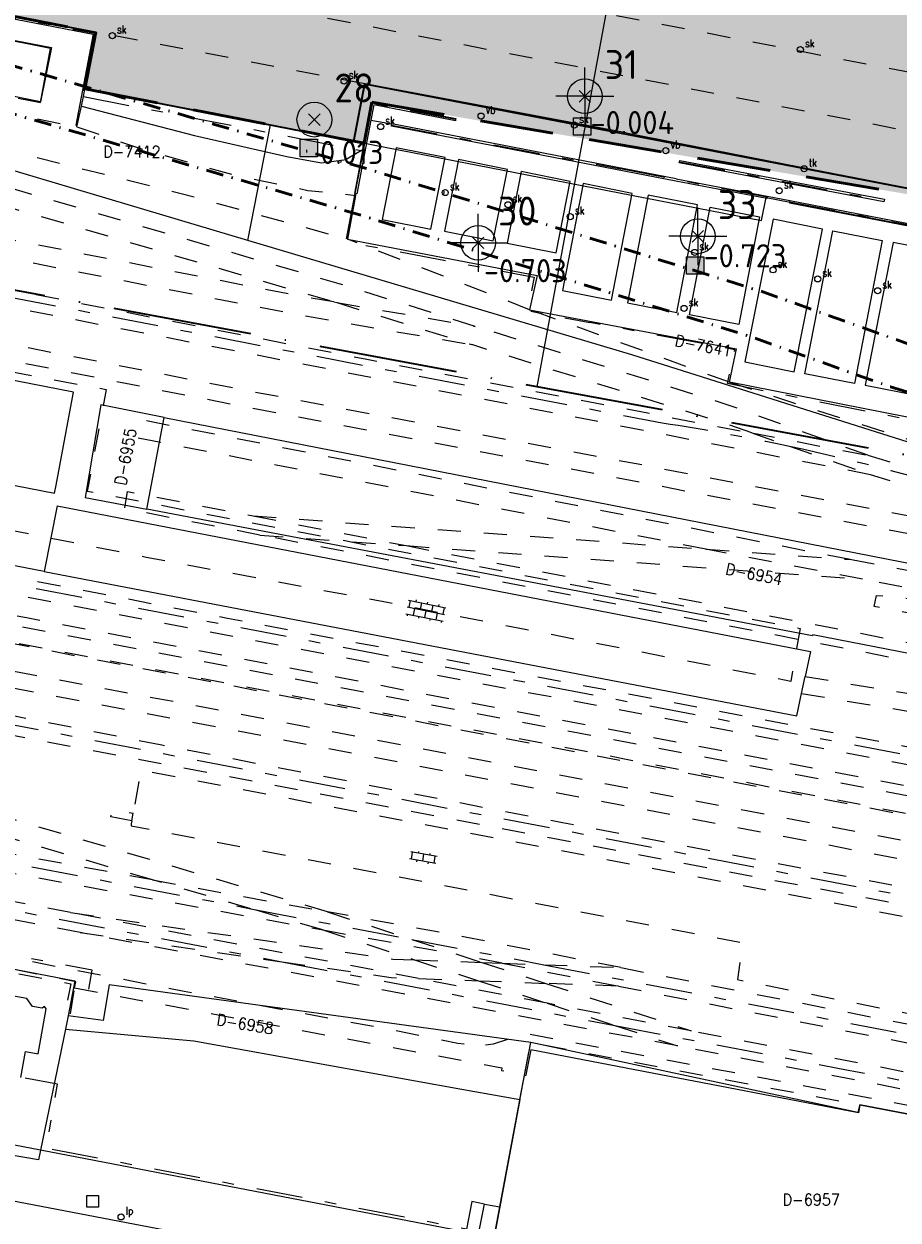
# Model space of a CAD drawing. Header units: metres. Extents: x 132072 to 132715, y 517419 to 517799.
# Tile 20 of 33: x 132358 to 132434, y 517554 to 517657. Entities that reach past the tile are written whole.
import ezdxf
from ezdxf.enums import TextEntityAlignment as Align
from ezdxf.lldxf.tags import DXFTag

# ---------------------------------------------------------------- set-up
doc = ezdxf.new("R2010")
doc.units = ezdxf.units.M
for name, pattern in [('DASHDOT', [1, 0.5, -0.25, 0, -0.25]), ('HIDDEN', [9.525, 6.35, -3.175]), ('NLCS-HIDDEN', [4, 2, -2]), ('XX-HART', [13, 4, -2, 1, -2, 4]), ('XX-PROJECTGRENS', [18, 12, -3, 0, -3])]:
    doc.linetypes.add(name, pattern=pattern)
doc.layers.get('0').update_dxf_attribs({"linetype": 'CONTINUOUS'})
for name, color, linetype, lineweight in [('B-XX-MO-DETAIL1-V', 253, 'CONTINUOUS', 18), ('B-XX-VH-VERHARDING_ASFALT-ROOD-G', 1, 'CONTINUOUS', 35), ('GBKN AS SPOOR', 252, 'XX-HART', 13), ('GBKN BIJGEBOUW', 252, 'CONTINUOUS', 13), ('GBKN HEK', 252, 'XX-HART', 13), ('GBKN HOOFDGEBOUW', 250, 'CONTINUOUS', 25), ('GBKN HOOFDGEBOUW OVERBOUWD', 250, 'CONTINUOUS', 25), ('GBKN KANT FUNCTIEVERSCHIL WEG', 252, 'NLCS-HIDDEN', 13), ('GBKN KANT GESLOTEN VERHARDING', 252, 'CONTINUOUS', 13), ('GBKN KANT GESLOTEN VERHARDING EIGEN TERREIN', 252, 'CONTINUOUS', 13), ('GBKN KANT OPEN VERHARDING', 252, 'CONTINUOUS', 13), ('GBKN KANT WEGVAK HULPLIJN', 252, 'XX-HART', 13), ('GBKN KANT WEGVAK OPEN VERHARDING', 252, 'CONTINUOUS', 13), ('GBKN KUNSTWERK DROOG', 252, 'CONTINUOUS', 13), ('GBKN MUUR', 252, 'NLCS-HIDDEN', 13), ('GBKN OVERBOUW', 252, 'NLCS-HIDDEN', 13), ('GBKN SCHUUR', 252, 'CONTINUOUS', 13), ('GBKN SPOORRAIL', 252, 'NLCS-HIDDEN', 13), ('GBKN TERREINAFSCHEIDING', 252, 'NLCS-HIDDEN', 13), ('GBKN VERHARDINGSSYMBOOL', 252, 'CONTINUOUS', 13), ('GBKN VLAKAFSLUITING BEHEER WEGEN', 252, 'NLCS-HIDDEN', 13), ('GRENS KRUINLIJN', 252, 'CONTINUOUS', 13), ('GRENS MAAIVELD', 252, 'NLCS-HIDDEN', 13), ('KADASTER PERCEELNUMMER', 252, 'CONTINUOUS', 13), ('KADASTER PERCEELSGRENS', 252, 'KG-KADASTRAAL', 13), ('N-XX-KG-11 MTR GRENS', 7, 'DASHDOT', 35), ('N-XX-KG-7 MTR GRENS', 7, 'DASHDOT', 35), ('N-XX-KG-PROJECTGRENS-G', 7, 'XX-PROJECTGRENS', 35), ('N-XX-MO-BODEM_VERVUILING-V', 253, 'CONTINUOUS', 18), ('N-XX-MO-ONDERZOEK_BORING_ASFALT-S', 30, 'CONTINUOUS', 25), ('N-XX-MO-ONDERZOEK_BORING_GROND en ASFALT-S', 30, 'CONTINUOUS', 25), ('N-XX-MO-ONDERZOEK_NAP_ASFALT-S', 10, 'CONTINUOUS', 25), ('N-XX-MO-ONDERZOEK_NAP_GROND-S', 10, 'CONTINUOUS', 25), ('N-XX-MO-ONDERZOEK_VAKINDELING-S', 2, 'CONTINUOUS', 25), ('THEMA LICHTMAST', 252, 'CONTINUOUS', 13), ('THEMA RIOOL', 252, 'CONTINUOUS', 13), ('THEMA STRAATMEUBILAIR', 252, 'CONTINUOUS', 13), ('X-XX-AL-REFERENTIE-G', 7, 'CONTINUOUS', 18)]:
    doc.layers.add(name, color=color, linetype=linetype, lineweight=lineweight)
doc.styles.add('NLCS-ISO', font='NLCS-ISO.ttf')
doc.styles.add('Style-STANDARD', font='STANDARD.shx')
tags = doc.linetypes.add('KG-KADASTRAAL', pattern='A,5.5,-2,["K",Standard,S=1.8,R=0,X=0,Y=-0.9],-2,5.5,-2,[5,NLCS.SHX,S=0.75,R=0,X=0,Y=0],-2', length=19).pattern_tags.tags
tags[6] = DXFTag(74, 10)

# ---------------------------------------------------------------- blocks, each defined once
blk = doc.blocks.new('OV4')
at = {"layer": 'GBKN VERHARDINGSSYMBOOL'}
for p, q in [((0, 0.012), (0.066, 0.012)), ((0, 0), (0.066, 0)), ((0.003, 0.012), (0.003, 0)), ((0.013, 0.015), (0.013, 0.012)), ((0.013, 0), (0.013, -0.012)), ((0.023, 0.012), (0.023, 0)), ((0.033, 0.015), (0.033, 0.012)), ((0.033, 0), (0.033, -0.012)), ((0.043, 0.012), (0.043, 0)), ((0.053, 0.015), (0.053, 0.012)), ((0.053, 0), (0.053, -0.012)), ((0.063, 0.012), (0.063, 0)), ((0, -0.012), (0.066, -0.012)), ((0.003, -0.012), (0.003, -0.015)), ((0.023, -0.012), (0.023, -0.015)), ((0.043, -0.012), (0.043, -0.015)), ((0.063, -0.012), (0.063, -0.015))]:
    blk.add_line(p, q, dxfattribs=at)
blk = doc.blocks.new('OV2')
at = {"layer": 'GBKN VERHARDINGSSYMBOOL'}
for p, q in [((0.0031, -0.023), (0.0031, 0.023)), ((0.0151, -0.023), (0.0151, 0.023)), ((0.0001, 0.01), (0.0031, 0.01)), ((0.0031, 0.02), (0.0151, 0.02)), ((0.0031, 0), (0.0151, 0)), ((0.0181, 0.01), (0.0151, 0.01)), ((0.0001, -0.01), (0.0031, -0.01)), ((0.0031, -0.02), (0.0151, -0.02)), ((0.0181, -0.01), (0.0151, -0.01))]:
    blk.add_line(p, q, dxfattribs=at)
blk = doc.blocks.new('put')
at = {"layer": 'THEMA RIOOL'}
for p, q in [((-0.05, -0.05), (-0.05, 0.05)), ((-0.05, 0.05), (0.05, 0.05)), ((0.05, 0.05), (0.05, -0.05)), ((0.05, -0.05), (-0.05, -0.05))]:
    blk.add_line(p, q, dxfattribs=at)
blk = doc.blocks.new('lp')
at = {"layer": 'THEMA LICHTMAST'}
blk.add_circle((0, 0), 0.0262, dxfattribs=at)
at = {"layer": 'THEMA LICHTMAST', "style": 'Style-STANDARD', "width": 0.899999}
blk.add_text('lp', height=0.0675, dxfattribs=at).set_placement((0.041, 0.019))
blk = doc.blocks.new('skolk')
at = {"layer": 'THEMA RIOOL'}
blk.add_circle((0, 0), 0.0262, dxfattribs=at)
at = {"layer": 'THEMA RIOOL', "style": 'Style-STANDARD', "width": 0.9}
blk.add_text('sk', height=0.0675, dxfattribs=at).set_placement((0.041, 0.019))
blk = doc.blocks.new('tkolk')
at = {"layer": 'THEMA RIOOL'}
blk.add_circle((0, 0), 0.0262, dxfattribs=at)
at = {"layer": 'THEMA RIOOL', "style": 'Style-STANDARD', "width": 0.9}
blk.add_text('tk', height=0.0675, dxfattribs=at).set_placement((0.041, 0.019))
blk = doc.blocks.new('vbord')
at = {"layer": 'THEMA STRAATMEUBILAIR'}
blk.add_circle((0, 0), 0.0262, dxfattribs=at)
at = {"layer": 'THEMA STRAATMEUBILAIR', "style": 'Style-STANDARD', "width": 0.9}
blk.add_text('vb', height=0.0675, dxfattribs=at).set_placement((0.041, 0.019))
blk = doc.blocks.new('Ondergrond_20161213')
at = {"layer": 'GBKN AS SPOOR', "flags": 128}
for points in [[(132162.43, 517670.92), (132413.2, 517622.58)], [(132145.69, 517618.01), (132149.9, 517618.01), (132166.86, 517617.34), (132179.64, 517616.34), (132192.4, 517614.99), (132209.66, 517612.51), (132221.05, 517610.52), (132245.94, 517605.83), (132275.82, 517600.13), (132339.93, 517587.82), (132377.64, 517580.6)], [(132148.09, 517614.01), (132149.83, 517614.01), (132166.62, 517613.35), (132179.27, 517612.35), (132191.9, 517611.02), (132209.04, 517608.56), (132220.34, 517606.59), (132245.19, 517601.9), (132275.07, 517596.2), (132339.17, 517583.9), (132380.33, 517576.02)], [(132341.42, 517611.65), (132458.76, 517589.22)], [(132456.49, 517577.41), (132344.9, 517598.8)], [(132377.64, 517580.6), (132391.56, 517577.94)], [(132391.56, 517577.94), (132402.99, 517575.76)], [(132380.33, 517576.02), (132409.1, 517570.52)], [(132402.99, 517575.76), (132429.29, 517570.73), (132454.28, 517565.91)], [(132409.1, 517570.52), (132428.54, 517566.8), (132453.53, 517561.98)]]:
    blk.add_lwpolyline(points, dxfattribs=at)
at = {"layer": 'GBKN AS SPOOR', "extrusion": (0, 0, -1)}
for centre, radius, start, end in [((-132383.64, 517430.62), 194.23, 98.7559, 102.0597), ((-132383.45, 517429.8), 195.07, 102.0639, 107.3545)]:
    blk.add_arc(centre, radius, start, end, dxfattribs=at)
at = {"layer": 'GBKN BIJGEBOUW', "flags": 128}
for points in [[(132360.42, 517655.02), (132359.47, 517650.33), (132349, 517652.41), (132349.92, 517657.03), (132360.42, 517655.02)], [(132268.6, 517641.08), (132267.33, 517634.69), (132360.69, 517616.5), (132360.82, 517617.21), (132362.31, 517625.22), (132269.08, 517643.45)]]:
    blk.add_lwpolyline(points, dxfattribs=at)
at = {"layer": 'GBKN HEK', "flags": 128}
for points in [[(132344.58, 517660.02), (132364.14, 517656.25), (132362.62, 517648.28)], [(132363.18, 517650.78), (132387.31, 517646.09)], [(132395.35, 517648.79), (132388.13, 517650.18), (132387.86, 517648.78)], [(132387.86, 517648.78), (132387.35, 517646.09)], [(132389.82, 517648.31), (132409.59, 517644.52)], [(132387.35, 517646.09), (132386.65, 517642.4)], [(132387.31, 517646.09), (132387.35, 517646.09)], [(132414.7, 517645.15), (132432.39, 517641.79)], [(132422.27, 517642.07), (132409.59, 517644.52)], [(132386.65, 517642.4), (132385.86, 517638.25), (132402.14, 517635.16), (132401.59, 517632.28), (132406.94, 517631.26)], [(132424.22, 517641.69), (132461.61, 517634.45)], [(132457.24, 517618.34), (132418.84, 517625.97), (132419.48, 517628.9), (132406.94, 517631.26)], [(132363.64, 517573.66), (132363.94, 517575.28), (132313.9, 517584.67), (132313.73, 517583.78)], [(132397.84, 517555.08), (132396.75, 517555.29), (132396.29, 517552.91), (132359.95, 517559.89), (132360.93, 517565.45), (132357.78, 517566.01)]]:
    blk.add_lwpolyline(points, dxfattribs=at)
at = {"layer": 'GBKN HOOFDGEBOUW', "flags": 128}
for points in [[(132357.78, 517566.01), (132358.18, 517568.25), (132359.26, 517568.05), (132359.95, 517571.94), (132359.8, 517572.15), (132359.6, 517572.01), (132358.77, 517572.15), (132358.3, 517572.83), (132356.32, 517573.18), (132356.52, 517574.26), (132355.95, 517575.08), (132354.96, 517575.26), (132354.32, 517574.81), (132353.68, 517575.72)], [(132399.16, 517554.83), (132401.31, 517566.22)], [(132430.3, 517563.64), (132445.67, 517560.71)], [(132398.67, 517552.23), (132399.16, 517554.83)]]:
    blk.add_lwpolyline(points, dxfattribs=at)
at = {"layer": 'GBKN HOOFDGEBOUW OVERBOUWD', "flags": 128}
for points in [[(132401.85, 517568.4), (132401.46, 517566.39), (132401.43, 517566.2)], [(132430.3, 517563.64), (132430.18, 517562.97), (132401.85, 517568.4)], [(132401.31, 517566.22), (132401.43, 517566.2)]]:
    blk.add_lwpolyline(points, dxfattribs=at)
at = {"layer": 'GBKN KANT FUNCTIEVERSCHIL WEG', "flags": 128}
for points in [[(132362.13, 517666.93), (132452.68, 517649.37)], [(132360.73, 517662.12), (132452.17, 517644.38)], [(132387.49, 517651.88), (132364.26, 517656.33)]]:
    blk.add_lwpolyline(points, dxfattribs=at)
at = {"layer": 'GBKN KANT GESLOTEN VERHARDING', "flags": 128}
for points in [[(132410.09, 517647.64), (132393.03, 517650.85), (132387.49, 517651.88)], [(132410.09, 517647.64), (132425.21, 517644.68)], [(132425.21, 517644.68), (132460.14, 517637.92)]]:
    blk.add_lwpolyline(points, dxfattribs=at)
at = {"layer": 'GBKN KANT GESLOTEN VERHARDING EIGEN TERREIN', "flags": 128}
for points in [[(132359.78, 517609.75), (132299.51, 517621.33), (132264.33, 517628.19), (132198.7, 517640.74)], [(132360.91, 517615.4), (132359.78, 517609.75)], [(132360.91, 517615.4), (132426.03, 517602.82), (132425.57, 517600.66)], [(132359.78, 517609.75), (132424.85, 517597.27), (132425.25, 517599.19)], [(132425.25, 517599.19), (132425.57, 517600.66)], [(132397.34, 517552.48), (132397.84, 517555.08)], [(132397.84, 517555.08), (132399.16, 517554.83)]]:
    blk.add_lwpolyline(points, dxfattribs=at)
at = {"layer": 'GBKN KANT OPEN VERHARDING', "flags": 128}
for points in [[(132364.26, 517656.33), (132350.66, 517658.95)], [(132364.26, 517656.33), (132363.32, 517651.43)], [(132363.32, 517651.43), (132386.55, 517646.91)], [(132386.55, 517646.91), (132387.49, 517651.88)], [(132386.55, 517646.91), (132387.44, 517646.76)], [(132386.69, 517642.24), (132386, 517638.46)], [(132386, 517638.46), (132402.4, 517635.3), (132401.75, 517632.36)], [(132401.75, 517632.36), (132419.62, 517628.99)], [(132419.02, 517626.09), (132419.62, 517628.99)], [(132457.49, 517618.53), (132419.02, 517626.09)], [(132289.13, 517545.54), (132303.3, 517541.28), (132309.43, 517540.44), (132311.12, 517540.61), (132316.33, 517568.07), (132397.34, 517552.48)]]:
    blk.add_lwpolyline(points, dxfattribs=at)
at = {"layer": 'GBKN KANT WEGVAK HULPLIJN', "flags": 128}
blk.add_lwpolyline([(132386.69, 517642.24), (132386.72, 517642.38)], dxfattribs=at)
at = {"layer": 'GBKN KANT WEGVAK OPEN VERHARDING', "flags": 128}
blk.add_lwpolyline([(132350.91, 517556.54), (132438.6, 517539.77)], dxfattribs=at)
at = {"layer": 'GBKN KUNSTWERK DROOG', "flags": 128}
for points in [[(132349.06, 517659.06), (132364.03, 517656.17), (132362.52, 517648.3)], [(132363.18, 517650.78), (132363.3, 517651.41)], [(132363.32, 517651.43), (132363.3, 517651.41)], [(132363, 517649.94), (132363.18, 517650.78)], [(132387.82, 517648.79), (132388.11, 517650.29), (132395.36, 517648.89), (132395.35, 517648.79)], [(132395.35, 517648.79), (132395.33, 517648.69), (132388.27, 517650.05), (132388.02, 517648.75)], [(132362.64, 517648.28), (132363, 517649.94)], [(132362.52, 517648.3), (132362.62, 517648.28)], [(132362.62, 517648.28), (132362.64, 517648.28)], [(132388.02, 517648.75), (132386.81, 517642.36), (132386.75, 517642.38)], [(132387.44, 517646.76), (132387.82, 517648.79)], [(132414.38, 517643.47), (132389.8, 517648.21), (132389.82, 517648.31)], [(132389.84, 517648.41), (132389.82, 517648.31)], [(132414.42, 517643.67), (132389.84, 517648.41)], [(132387.31, 517646.09), (132386.61, 517642.4), (132386.65, 517642.4)], [(132387.31, 517646.09), (132387.44, 517646.76)], [(132432.39, 517641.79), (132432.37, 517641.68), (132414.68, 517645.04), (132414.7, 517645.15)], [(132414.7, 517645.15), (132414.72, 517645.25), (132432.41, 517641.9), (132432.39, 517641.79)], [(132422.27, 517642.07), (132422.25, 517641.97), (132414.38, 517643.47)], [(132414.42, 517643.67), (132422.29, 517642.17)], [(132386.65, 517642.4), (132386.72, 517642.38)], [(132386.72, 517642.38), (132386.75, 517642.38)], [(132422.29, 517642.17), (132422.27, 517642.07)], [(132424.23, 517641.79), (132424.22, 517641.69)], [(132424.23, 517641.79), (132461.63, 517634.55)], [(132424.22, 517641.69), (132424.2, 517641.59)], [(132424.2, 517641.59), (132461.6, 517634.35)]]:
    blk.add_lwpolyline(points, dxfattribs=at)
at = {"layer": 'GBKN MUUR', "flags": 128}
for points in [[(132362.42, 517573.75), (132362.53, 517574.29), (132353.45, 517576.06)], [(132353.68, 517575.72), (132362.08, 517574.12), (132361.55, 517571.39), (132362.02, 517571.33), (132362.42, 517573.75)]]:
    blk.add_lwpolyline(points, dxfattribs=at)
at = {"layer": 'GBKN OVERBOUW', "flags": 128}
blk.add_lwpolyline([(132401.31, 517566.22), (132401.84, 517569.05), (132430.3, 517563.64)], dxfattribs=at)
at = {"layer": 'GBKN SCHUUR', "flags": 128}
for points in [[(132393.22, 517639.31), (132394.45, 517645.52), (132390.22, 517646.35), (132388.99, 517640.15), (132393.22, 517639.31)], [(132398.61, 517638.3), (132399.84, 517644.48), (132395.61, 517645.33), (132394.39, 517639.14), (132398.61, 517638.3)], [(132404.05, 517637.26), (132405.25, 517643.45), (132401.01, 517644.31), (132399.81, 517638.1), (132404.05, 517637.26)], [(132408.83, 517633.19), (132410.62, 517642.41), (132406.39, 517643.27), (132404.58, 517634.03), (132408.83, 517633.19)], [(132416.26, 517641.41), (132412, 517642.26), (132410.2, 517632.95), (132414.46, 517632.11), (132416.26, 517641.41)], [(132419.82, 517631.08), (132415.57, 517631.91), (132417.36, 517641.21), (132421.63, 517640.37), (132419.82, 517631.08)], [(132427.06, 517639.32), (132422.79, 517640.17), (132420.35, 517627.84), (132424.62, 517626.99), (132427.06, 517639.32)], [(132429.82, 517625.99), (132425.54, 517626.83), (132427.95, 517639.17), (132432.21, 517638.34), (132429.82, 517625.99)], [(132437.43, 517637.34), (132433.16, 517638.17), (132430.75, 517625.83), (132435.02, 517625.01), (132437.43, 517637.34)]]:
    blk.add_lwpolyline(points, dxfattribs=at)
at = {"layer": 'GBKN SPOORRAIL', "flags": 128}
for points in [[(132431.21, 517618.1), (132325.48, 517638.68), (132251.4, 517652.89), (132211.26, 517660.72), (132172.36, 517668.09), (132156.17, 517671.27), (132156.48, 517672.76), (132325.87, 517640.18), (132387.68, 517628.08), (132420.95, 517621.71)], [(132397.05, 517630.92), (132385.29, 517634.59), (132349.49, 517645.01), (132330.77, 517649.92), (132325, 517651.03)], [(132324.7, 517649.46), (132330.43, 517648.36), (132349.04, 517643.47), (132384.83, 517633.04)], [(132264.22, 517647.63), (132330.61, 517634.52), (132377.81, 517625.29), (132411.5, 517618.96), (132455.84, 517610.48)], [(132462.32, 517607.77), (132443.54, 517611.26), (132373.83, 517624.6), (132302.54, 517638.67), (132263.88, 517646.1)], [(132384.83, 517633.04), (132382.02, 517633.5), (132323.8, 517644.86)], [(132323.49, 517643.29), (132381.75, 517631.93), (132396.74, 517629.34)], [(132384.83, 517633.04), (132385.08, 517632.98)], [(132385.08, 517632.98), (132396.74, 517629.34)], [(132385.08, 517632.98), (132397.05, 517630.92)], [(132430.97, 517619.79), (132418.74, 517624.18), (132397.05, 517630.92)], [(132420.95, 517621.71), (132418.26, 517622.65), (132396.74, 517629.34)], [(132416.99, 517611.67), (132367.91, 517621.26), (132368.27, 517622.85), (132429.56, 517610.77)], [(132420.95, 517621.71), (132430.97, 517619.79)], [(132420.95, 517621.71), (132424.22, 517620.56)], [(132424.22, 517620.56), (132431.21, 517618.1)], [(132430.97, 517619.79), (132462.75, 517609.97)], [(132369.16, 517583.09), (132347.14, 517587.12), (132307.2, 517595.12), (132277.22, 517600.94), (132259.25, 517604.56), (132206.88, 517614.17), (132184.17, 517617.05), (132168.81, 517618.17), (132149.59, 517618.92), (132145.61, 517618.84)], [(132455.84, 517610.48), (132431.21, 517618.1)], [(132146.35, 517617.25), (132149.53, 517617.32), (132168.72, 517616.57), (132184.01, 517615.45), (132206.64, 517612.59), (132258.95, 517602.99), (132276.91, 517599.37), (132306.89, 517593.55), (132346.83, 517585.55), (132383.87, 517578.77)], [(132378.44, 517612.89), (132366.75, 517615.16), (132367, 517616.65), (132377.85, 517614.54)], [(132457.06, 517580.39), (132367.12, 517597.75), (132292.49, 517611.89), (132273.31, 517615.6)], [(132362.06, 517580.27), (132328.49, 517586.62), (132262.57, 517599.45), (132223.32, 517606.77), (132216.99, 517607.81), (132190.97, 517611.77), (132186.62, 517612.21), (132159.49, 517614.3), (132148.1, 517614.68)], [(132457.36, 517581.96), (132425.8, 517588.06), (132305.57, 517610.91), (132287.04, 517614.49)], [(132377.85, 517614.54), (132416.99, 517611.67)], [(132377.85, 517614.54), (132391.07, 517611.97)], [(132362.9, 517578.53), (132289.44, 517592.64), (132254.02, 517599.63), (132220.65, 517605.66), (132211.59, 517607.14), (132188.3, 517610.56), (132157.85, 517612.93), (132150.45, 517613.16)], [(132369.97, 517594.72), (132329.46, 517602.73), (132269.72, 517613.52)], [(132460.26, 517597.01), (132378.44, 517612.89)], [(132378.44, 517612.89), (132391.07, 517611.97)], [(132369.16, 517583.09), (132293.34, 517605.35), (132269.45, 517611.93)], [(132457.83, 517584.4), (132434.61, 517588.76), (132409.8, 517593.56), (132309.52, 517612.66)], [(132391.07, 517611.97), (132460.56, 517598.57)], [(132391.07, 517611.97), (132430.52, 517609.07)], [(132458.11, 517585.84), (132323.28, 517611.53)], [(132347.44, 517611.15), (132375.64, 517605.71), (132458.9, 517589.97)], [(132416.99, 517611.67), (132429.56, 517610.77)], [(132430.52, 517609.07), (132416.99, 517611.67)], [(132429.56, 517610.77), (132461.73, 517604.68)], [(132384.27, 517580.33), (132293.77, 517606.9), (132286.87, 517608.79)], [(132458.61, 517588.42), (132347.82, 517609.51)], [(132461.43, 517603.14), (132430.52, 517609.07)], [(132425.57, 517600.66), (132459.88, 517595.05)], [(132425.25, 517599.19), (132459.58, 517593.52)], [(132456.35, 517576.66), (132355.23, 517595.92)], [(132456.63, 517578.15), (132404.6, 517588.02), (132369.97, 517594.72)], [(132369.16, 517583.09), (132384.27, 517580.33)], [(132377.64, 517580.6), (132369.16, 517583.09)], [(132362.06, 517580.27), (132389.93, 517576.25), (132391.81, 517576.18)], [(132392.15, 517574.56), (132362.06, 517580.27)], [(132383.87, 517578.77), (132377.64, 517580.6)], [(132409.63, 517575.51), (132396.31, 517578.12), (132384.27, 517580.33)], [(132384.27, 517580.33), (132391.56, 517577.94)], [(132383.87, 517578.77), (132395.55, 517576.64)], [(132383.87, 517578.77), (132391.81, 517576.18)], [(132414.53, 517568.74), (132362.9, 517578.53)], [(132362.9, 517578.53), (132380.33, 517576.02)], [(132391.56, 517577.94), (132395.55, 517576.64)], [(132399.37, 517575.89), (132395.55, 517576.64)], [(132395.55, 517576.64), (132397.62, 517575.96)], [(132380.33, 517576.02), (132389.79, 517574.65), (132392.15, 517574.56)], [(132391.81, 517576.18), (132397.62, 517575.96)], [(132391.81, 517576.18), (132397.33, 517574.37)], [(132397.62, 517575.96), (132399.37, 517575.89)], [(132397.62, 517575.96), (132403.14, 517574.15)], [(132399.37, 517575.89), (132409.44, 517573.91)], [(132399.37, 517575.89), (132402.99, 517575.76)], [(132402.99, 517575.76), (132409.63, 517575.51)], [(132403.25, 517572.43), (132392.15, 517574.56)], [(132392.15, 517574.56), (132397.33, 517574.37)], [(132409.63, 517575.51), (132441.63, 517569.22), (132454.42, 517566.64)], [(132397.33, 517574.37), (132403.14, 517574.15)], [(132397.33, 517574.37), (132403.25, 517572.43)], [(132409.44, 517573.91), (132403.14, 517574.15)], [(132403.14, 517574.15), (132415.7, 517570.04)], [(132409.44, 517573.91), (132454.13, 517565.14)], [(132403.25, 517572.43), (132409.1, 517570.52)], [(132415.7, 517570.04), (132403.25, 517572.43)], [(132409.1, 517570.52), (132414.53, 517568.74)], [(132453.67, 517562.74), (132415.7, 517570.04)], [(132453.39, 517561.27), (132414.53, 517568.74)]]:
    blk.add_lwpolyline(points, dxfattribs=at)
at = {"layer": 'GBKN TERREINAFSCHEIDING', "flags": 128}
blk.add_lwpolyline([(132362.42, 517573.75), (132399.35, 517566.85), (132399.31, 517566.63), (132401.31, 517566.22)], dxfattribs=at)
at = {"layer": 'GBKN VLAKAFSLUITING BEHEER WEGEN', "flags": 128}
for points in [[(132388.02, 517648.75), (132389.84, 517648.41)], [(132422.29, 517642.17), (132424.23, 517641.79)]]:
    blk.add_lwpolyline(points, dxfattribs=at)
at = {"layer": 'GRENS KRUINLIJN', "flags": 128}
for points in [[(132363, 517649.94), (132372.78, 517647.42)], [(132372.78, 517647.42), (132380.76, 517645.61)], [(132387.43, 517646.24), (132385.89, 517645.33)], [(132380.76, 517645.61), (132383.76, 517645.06)], [(132383.76, 517645.06), (132385.89, 517645.33)]]:
    blk.add_lwpolyline(points, dxfattribs=at)
at = {"layer": 'GRENS MAAIVELD', "flags": 128}
for points in [[(132324.98, 517651.35), (132325.3, 517652.68), (132343.91, 517648.83), (132358, 517645.8), (132371.51, 517642.44), (132386, 517638.46)], [(132347.44, 517651.25), (132362.61, 517648.16)], [(132362.61, 517648.16), (132362.64, 517648.28)], [(132362.61, 517648.16), (132368.6, 517646.12), (132376.46, 517643.93), (132382.58, 517642.67), (132386.69, 517642.24)], [(132263.18, 517645.7), (132263.06, 517645.11), (132288.55, 517640.22), (132308.76, 517636.17), (132365.14, 517625.46), (132363.51, 517616.69), (132425.14, 517604.82), (132424.32, 517600.24), (132389.6, 517607.02), (132368.61, 517610.96), (132349.61, 517614.74), (132277.42, 517628.79), (132242.43, 517635.83)], [(132583.33, 517562.54), (132573.88, 517564.42), (132454.76, 517587.29), (132358.26, 517605.72), (132296.97, 517617.57), (132273.52, 517621.99), (132216.41, 517633.12), (132194.2, 517637.28), (132163.25, 517643.24), (132163.16, 517642.75)], [(132401.75, 517632.36), (132386, 517638.46)], [(132419.02, 517626.09), (132401.75, 517632.36)], [(132419.02, 517626.09), (132446.66, 517617.27), (132452.56, 517615.29), (132469.39, 517610.34), (132485.71, 517605.26), (132490.68, 517603.25)], [(132313.32, 517611.94), (132397.95, 517595.65), (132518.06, 517572.69), (132582.65, 517560.19)], [(132522.15, 517591.56), (132522.01, 517590.76), (132548.18, 517585.24), (132560.63, 517582.18), (132570.02, 517579.42), (132569.7, 517578.23), (132514.71, 517589.31), (132490.21, 517594.57), (132474.19, 517598.12), (132441.08, 517604.87), (132431.53, 517606.71), (132431.73, 517607.67), (132434.66, 517607.41), (132440.05, 517606.61), (132467.63, 517601.34), (132518.99, 517591.36), (132519.12, 517592.17), (132519.37, 517592.12)], [(132233.28, 517599.96), (132240.68, 517598.58), (132242.42, 517597.96), (132243.9, 517597.31), (132244.46, 517597.19), (132246.32, 517596.91), (132249.41, 517596.9), (132250.35, 517596.79), (132256.97, 517595.55), (132272.55, 517592.56), (132275.71, 517591.43), (132276.69, 517591.16), (132279.51, 517590.69), (132283.79, 517590.44), (132335.77, 517580.45), (132339.44, 517579.32), (132347.71, 517577.67), (132351.93, 517576.99), (132355.48, 517576.67), (132371.89, 517573.48), (132389.29, 517570.25), (132395.55, 517568.98), (132396.49, 517568.9), (132397.78, 517569.01), (132397.8, 517568.83), (132398.63, 517568.93), (132401.26, 517569.76), (132401.74, 517569.76), (132445.83, 517561.5), (132445.67, 517560.71)], [(132706.28, 517524.92), (132697.75, 517526.76), (132680.88, 517530.12), (132655.03, 517535.49), (132638.92, 517538.47), (132639.33, 517540.61), (132557.65, 517556.23), (132531.54, 517561.13), (132503.28, 517566.64), (132368.14, 517592.56), (132367.47, 517588.84)], [(132367.36, 517588.2), (132365.54, 517588.55), (132365.67, 517589.2), (132367.47, 517588.84)], [(132367.36, 517588.2), (132367.32, 517587.93), (132367.31, 517587.77), (132420.18, 517577.66), (132419.71, 517574.47), (132451.3, 517568.22), (132457.69, 517566.95), (132478.51, 517562.83), (132624.42, 517534.72), (132644.73, 517531.27), (132650.66, 517530.35), (132690.07, 517524.79), (132706.28, 517522.6)], [(132367.36, 517588.2), (132367.47, 517588.84)]]:
    blk.add_lwpolyline(points, dxfattribs=at)
at = {"layer": 'KADASTER PERCEELSGRENS', "flags": 128}
for points in [[(132350.66, 517658.95), (132364.26, 517656.33)], [(132357.54, 517650.64), (132359.46, 517650.26), (132360.33, 517654.92), (132349.86, 517656.99), (132348.96, 517652.32), (132351.65, 517651.79)], [(132364.26, 517656.33), (132363.32, 517651.43)], [(132363.32, 517651.43), (132379.34, 517648.32)], [(132377.4, 517638.34), (132379.34, 517648.32)], [(132379.34, 517648.32), (132421.79, 517640.07), (132422.19, 517642.04), (132465.48, 517633.65), (132474.12, 517631.33), (132476.98, 517630.67)], [(132377.4, 517638.34), (132356.4, 517644.59)], [(132468.59, 517622.82), (132468.99, 517624.86), (132465.92, 517625.53), (132463.26, 517612.03), (132442.77, 517618.3), (132410.57, 517628.47), (132377.4, 517638.34)], [(132370.17, 517623.05), (132364.68, 517624.13), (132363.33, 517616.13), (132368.67, 517615.11)], [(132368.67, 517615.11), (132370.17, 517623.05)], [(132370.17, 517623.05), (132461.9, 517605.09)], [(132460.43, 517597.6), (132426.22, 517604.26), (132426.21, 517604.18), (132368.67, 517615.11)], [(132300.02, 517584.35), (132300.28, 517585.8), (132300.38, 517586.33), (132362.45, 517574.37), (132361.87, 517571.33)], [(132401.84, 517569.05), (132365.4, 517574.02), (132364.88, 517570.94), (132361.87, 517571.33)], [(132361.87, 517571.33), (132361.62, 517570.18)], [(132361.62, 517570.18), (132359.3, 517558.89), (132353.2, 517559.93), (132353.3, 517560.7), (132345.88, 517562.11), (132345.76, 517561.33), (132338.57, 517562.66), (132338.7, 517563.43), (132331.3, 517564.83), (132331.18, 517564.06), (132323.86, 517565.43), (132323.97, 517566.18), (132317.21, 517567.49), (132317.11, 517566.91), (132316.12, 517566.23), (132314.59, 517565.06), (132315.23, 517564.19), (132314.62, 517561.27), (132315.42, 517561.12), (132314.15, 517554.52), (132313.6, 517554.62), (132312.19, 517547.3), (132312.97, 517547.15), (132312.29, 517543.59), (132310.58, 517542.56), (132305.27, 517543.57), (132304.57, 517544.57), (132301.72, 517545.12), (132301.6, 517544.47), (132292.76, 517546.29)], [(132361.62, 517570.18), (132372.71, 517569.17), (132395.71, 517565.04), (132400.91, 517564.12)], [(132400.91, 517564.12), (132401.84, 517569.05)], [(132448.24, 517549.85), (132450.07, 517559.87), (132430.3, 517563.64), (132430.12, 517562.98), (132401.84, 517569.05)], [(132400.91, 517564.12), (132398.67, 517552.23), (132446.94, 517542.7), (132448.24, 517549.85)]]:
    blk.add_lwpolyline(points, dxfattribs=at)
at = {"layer": 'GBKN VERHARDINGSSYMBOOL', "xscale": 50.00000000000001, "yscale": 50.00000000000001, "zscale": 10}
for name, p, rotation in [('OV4', (132391.16, 517606.68), 348.4653793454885), ('OV2', (132392.48, 517584.56), 79.85920685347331)]:
    blk.add_blockref(name, p, dxfattribs=dict(at, rotation=rotation))
at = {"layer": 'THEMA LICHTMAST', "xscale": 10, "yscale": 10}
blk.add_blockref('lp', (132366.43, 517553.97), dxfattribs=at)
at = {"layer": 'THEMA RIOOL', "xscale": 10, "yscale": 10}
for name, p in [('skolk', (132365.68, 517656.04)), ('skolk', (132425.15, 517654.84)), ('skolk', (132385.71, 517652.12)), ('skolk', (132388.87, 517648.18)), ('skolk', (132405.62, 517648.32)), ('tkolk', (132425.48, 517644.54)), ('skolk', (132394.45, 517642.48)), ('skolk', (132423.32, 517642.64)), ('skolk', (132399.87, 517641.43)), ('skolk', (132405.26, 517640.4)), ('skolk', (132416.02, 517637.31)), ('skolk', (132422.79, 517635.8)), ('skolk', (132426.65, 517635.02)), ('skolk', (132431.83, 517634)), ('skolk', (132415.1, 517632.47)), ('put', (132363.97, 517555.31))]:
    blk.add_blockref(name, p, dxfattribs=at)
at = {"layer": 'THEMA STRAATMEUBILAIR', "xscale": 10, "yscale": 10}
for p in [(132397.55, 517649.09), (132413.52, 517646.1)]:
    blk.add_blockref('vbord', p, dxfattribs=at)
at = {"layer": 'KADASTER PERCEELNUMMER', "style": 'Style-STANDARD'}
for s, p in [('D-7412', (132367.37, 517646.01)), ('D-6957', (132426.09, 517555.46))]:
    blk.add_text(s, height=1, dxfattribs=at).set_placement(p, align=Align.MIDDLE_CENTER)
for s, rotation, p in [('D-7641', 348.8732, (132416.76, 517629.25)), ('D-6955', 79.3661, (132366.82, 517619.66)), ('D-6954', 348.9247, (132421.15, 517609.51)), ('D-6958', 350.4603, (132377.16, 517570.63))]:
    blk.add_text(s, height=1, rotation=rotation, dxfattribs=at).set_placement(p, align=Align.MIDDLE_CENTER)
blk = doc.blocks.new('SMO-BODEM_BORING_01-SO')
h = blk.add_hatch(color=256)
h.dxf.hatch_style = 1
h.paths.add_polyline_path([(0, 1.5, 0.414214), (-1.5, 0), (0, 0)])
h = blk.add_hatch(color=256)
h.dxf.hatch_style = 1
h.paths.add_polyline_path([(0, 0), (1.5, 0, -0.414214), (0, -1.5)])
at = {"color": 0, "linetype": 'Continuous'}
blk.add_circle((0, 0), 1.5, dxfattribs=at)
at = {"style": 'NLCS-ISO'}
blk.add_attdef('NR', (1.72, 1.49), '', height=2.5, dxfattribs=at)
blk = doc.blocks.new('MV-niveau')
for p, q in [((-0.5, -0.5), (0.5, 0.5)), ((-0.5, 0.5), (0.5, -0.5))]:
    blk.add_line(p, q)
at = {"style": 'NLCS-ISO'}
blk.add_attdef('MV', (0.5, 0.5), '', height=2, dxfattribs=at)
blk = doc.blocks.new('SMO-BODEM_BORING_02-SO')
h = blk.add_hatch(color=256)
edge = h.paths.add_edge_path()
edge.add_arc((0, 0), 1.5, 0, 360)
for q in [(0, 2.5), (-2.5, 0), (0, -2.5), (2.5, 0)]:
    blk.add_line((0, 0), q)
at = {"color": 0, "linetype": 'Continuous'}
blk.add_circle((0, 0), 1.5, dxfattribs=at)
at = {"style": 'NLCS-ISO'}
blk.add_attdef('NR', (1.72, 1.49), '', height=2.5, dxfattribs=at)
blk = doc.blocks.new('SMO-BODEM_BORING_03-SO')
for q in [(0, 2.5), (-2.5, 0), (0, -2.5), (2.5, 0)]:
    blk.add_line((0, 0), q)
at = {"color": 0, "linetype": 'Continuous'}
blk.add_circle((0, 0), 1.5, dxfattribs=at)
at = {"style": 'NLCS-ISO'}
blk.add_attdef('NR', (1.72, 1.49), '', height=2.5, dxfattribs=at)

msp = doc.modelspace()

# ---------------------------------------------------------------- hatches: boundary and pattern name
at = {"layer": 'B-XX-MO-DETAIL1-V', "transparency": 33554646}
h = msp.add_hatch(color=81, dxfattribs=at)
h.dxf.hatch_style = 1
h.paths.add_polyline_path([(132355.52, 517707.52), (132346.22, 517659.81), (132364.26, 517656.33), (132363.31, 517651.43), (132387.44, 517646.76), (132388.11, 517650.29), (132460.14, 517637.92), (132472.12, 517699.63), (132463.05, 517701.16), (132461.99, 517695.69), (132389.35, 517709.77)])
at = {"layer": 'N-XX-MO-BODEM_VERVUILING-V', "transparency": 33554559}
h = msp.add_hatch(color=150, dxfattribs=at)
h.dxf.hatch_style = 1
h.paths.add_polyline_path([(132405.54, 517648.93), (132407.04, 517648.93), (132407.04, 517647.43), (132405.54, 517647.43)])
h = msp.add_hatch(color=150, dxfattribs=at)
h.dxf.hatch_style = 1
h.paths.add_polyline_path([(132381.92, 517647.08), (132383.42, 517647.08), (132383.42, 517645.58), (132381.92, 517645.58)])
h = msp.add_hatch(color=150, dxfattribs=at)
h.dxf.hatch_style = 1
h.paths.add_polyline_path([(132415.3, 517636.93), (132416.8, 517636.93), (132416.8, 517635.43), (132415.3, 517635.43)])

# ---------------------------------------------------------------- linework, layer by layer
at = {"layer": 'B-XX-MO-DETAIL1-V', "color": 190, "linetype": 'HIDDEN', "lineweight": 50}
msp.add_lwpolyline([(132355.52, 517707.52), (132346.22, 517659.81), (132364.26, 517656.33), (132363.31, 517651.43), (132387.44, 517646.76), (132388.11, 517650.29), (132460.14, 517637.92), (132472.12, 517699.63), (132463.05, 517701.16), (132461.99, 517695.69), (132389.35, 517709.77)], close=True, dxfattribs=at)
at = {"layer": 'B-XX-VH-VERHARDING_ASFALT-ROOD-G'}
msp.add_lwpolyline([(132346.22, 517659.81), (132364.26, 517656.33), (132363.32, 517651.43), (132386.55, 517646.91), (132387.5, 517651.88), (132460.14, 517637.92), (132464.65, 517660.98)], dxfattribs=at)
at = {"layer": 'N-XX-KG-11 MTR GRENS', "lineweight": 50, "ltscale": 3, "flags": 128}
msp.add_lwpolyline([(132563.14, 517605.34), (132563.14, 517605.34), (132547.33, 517606.53), (132540.48, 517607.21), (132533.54, 517608.23), (132533.25, 517608.3, -0.031808), (132516.04, 517612.47), (132510.41, 517614.34), (132478.03, 517625.97), (132474.79, 517616.95), (132434.21, 517629.49), (132421.98, 517633.88), (132400.09, 517640.68), (132388.24, 517644.38), (132352.22, 517654.86), (132333.04, 517659.9), (132326.93, 517661.07), (132325.72, 517654.9), (132273.54, 517665.08), (132272.71, 517660.82), (132147.65, 517684.87), (132143.4, 517663.2), (132146.55, 517662.63), (132142.56, 517642.35), (132141.68, 517642.51), (132139.4, 517630.34), (132152.14, 517627.87)], format="xyb", dxfattribs=at)
at = {"layer": 'N-XX-KG-7 MTR GRENS', "lineweight": 50, "ltscale": 3, "flags": 128}
msp.add_lwpolyline([(132562.84, 517601.35), (132562.84, 517601.35), (132546.98, 517602.55), (132539.99, 517603.24), (132532.74, 517604.3), (132532.39, 517604.39, -0.031586), (132514.82, 517608.66), (132509.1, 517610.56), (132480.44, 517620.85), (132477.26, 517612), (132432.94, 517625.69), (132420.71, 517630.08), (132398.9, 517636.86), (132387.08, 517640.55), (132351.15, 517651.01), (132332.15, 517656), (132330.09, 517656.39), (132328.88, 517650.21), (132276.7, 517660.38), (132275.87, 517656.14), (132150.81, 517680.19), (132148.1, 517666.41), (132151.26, 517665.83), (132145.72, 517637.69), (132144.87, 517637.85), (132144.06, 517633.51), (132152.9, 517631.8)], format="xyb", dxfattribs=at)
at = {"layer": 'N-XX-KG-PROJECTGRENS-G'}
msp.add_lwpolyline([(132533.18, 517731.79), (132539.11, 517722.88), (132573.46, 517625.79), (132663.73, 517608.96), (132670.71, 517589.56), (132662.41, 517577.61), (132159.39, 517670.64), (132151.96, 517626.83), (132135.13, 517626.75), (132125.64, 517681.95), (132161.45, 517700.05), (132448.81, 517718.75)], close=True, dxfattribs=at)
at = {"layer": 'N-XX-MO-BODEM_VERVUILING-V', "color": 150}
for points in [[(132405.54, 517648.93), (132407.04, 517648.93), (132407.04, 517647.43), (132405.54, 517647.43)], [(132381.92, 517647.08), (132383.42, 517647.08), (132383.42, 517645.58), (132381.92, 517645.58)], [(132415.3, 517636.93), (132416.8, 517636.93), (132416.8, 517635.43), (132415.3, 517635.43)]]:
    msp.add_lwpolyline(points, close=True, dxfattribs=at)
at = {"layer": 'N-XX-MO-ONDERZOEK_VAKINDELING-S'}
msp.add_line((132419.23, 517716.86), (132402.37, 517625.7), dxfattribs=at)

# ---------------------------------------------------------------- block references
at = {"layer": 'N-XX-MO-ONDERZOEK_BORING_ASFALT-S'}
for p, values in [((132406.52, 517650.8), {'NR': '31'}), ((132383.14, 517648.78), {'NR': '28'})]:
    msp.add_blockref('SMO-BODEM_BORING_01-SO', p, dxfattribs=at).add_auto_attribs(values)
at = {"layer": 'N-XX-MO-ONDERZOEK_BORING_GROND en ASFALT-S'}
for name, p, values in [('SMO-BODEM_BORING_02-SO', (132406.52, 517650.8), {'NR': '31'}), ('SMO-BODEM_BORING_01-SO', (132383.14, 517648.78), {'NR': '28'}), ('SMO-BODEM_BORING_03-SO', (132397.3, 517638.14), {'NR': '30'}), ('SMO-BODEM_BORING_03-SO', (132416.29, 517638.7), {'NR': '33'})]:
    msp.add_blockref(name, p, dxfattribs=at).add_auto_attribs(values)
at = {"layer": 'N-XX-MO-ONDERZOEK_NAP_ASFALT-S'}
ref = msp.add_blockref('MV-niveau', (132406.52, 517650.8), dxfattribs=at)
ref.add_attrib('MV', '-0.004', (132407.02, 517647.53), dxfattribs={"layer": '0', "height": 2, "style": 'NLCS-ISO'})
ref = msp.add_blockref('MV-niveau', (132383.14, 517648.78), dxfattribs=at)
ref.add_attrib('MV', '0.013', (132383.64, 517644.95), dxfattribs={"layer": '0', "height": 2, "style": 'NLCS-ISO'})
at = {"layer": 'N-XX-MO-ONDERZOEK_NAP_GROND-S'}
ref = msp.add_blockref('MV-niveau', (132397.3, 517638.14), dxfattribs=at)
ref.add_attrib('MV', '-0.703', (132397.8, 517634.73), dxfattribs={"layer": '0', "height": 2, "style": 'NLCS-ISO'})
ref = msp.add_blockref('MV-niveau', (132416.29, 517638.7), dxfattribs=at)
ref.add_attrib('MV', '-0.723', (132416.79, 517636.02), dxfattribs={"layer": '0', "height": 2, "style": 'NLCS-ISO'})
at = {"layer": 'X-XX-AL-REFERENTIE-G'}
msp.add_blockref('Ondergrond_20161213', (0, 0), dxfattribs=at)

doc.saveas('drawing.dxf')
